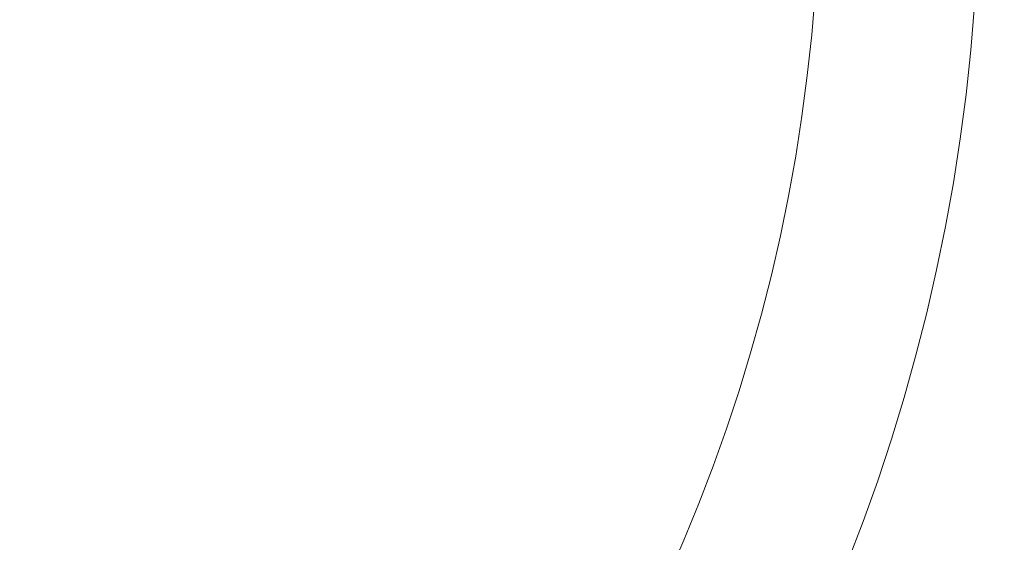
# Model space of a CAD drawing. Header units: millimetres. Extents: x 0 to 14900, y 0 to 10500.
# Tile 49 of 56: x 12216 to 13701, y 4717 to 5506. Entities that reach past the tile are written whole.
import ezdxf

# ---------------------------------------------------------------- set-up
doc = ezdxf.new("R2010")
doc.units = ezdxf.units.MM
doc.header["$LTSCALE"] = 25
doc.styles.add('SLDTEXTSTYLE0', font='TXT', dxfattribs={"width": 0.605})
doc.dimstyles.new('SLDDIMSTYLE1', dxfattribs={"dimtxt": 87.5, "dimasz": 87.5, "dimexe": 0, "dimexo": 0.0625, "dimgap": 21.875, "dimtad": 1, "dimdec": 4, "dimlfac": 25, "dimzin": 12, "dimdsep": 46, "dimtxsty": 'SLDTEXTSTYLE0', "dimsah": 1, "dimcen": 0.09, "dimadec": 1, "dimazin": 3, "dimtfac": 1, "dimtofl": 0, "dimtmove": 0, "dimatfit": 3, "dimfxl": 1, "dimfrac": 2, "dimtolj": 1, "dimtzin": 12, "dimarcsym": 0})

# ---------------------------------------------------------------- blocks, each defined once
blk = doc.blocks.new('_D_7')
at = {"color": 7, "linetype": 'Continuous', "lineweight": 0}
for p, q in [((12219.9, 5733.5), (13701, 5733.5)), ((8210.7, 5273.1), (7985.5, 5233.5))]:
    blk.add_line(p, q, dxfattribs=at)
at = {"color": 7, "linetype": 'Continuous', "lineweight": 18}
blk.add_arc((10821.4, 5733.5), 2842.1, 190, 0, dxfattribs=at)
for points in [[(13663.5, 5733.5), (13649.6, 5646.2), (13674.6, 5645.8)], [(8022.5, 5240), (8026.7, 5151.7), (8051.3, 5156.4)]]:
    blk.add_solid(points, dxfattribs=at)
at = {"color": 7, "linetype": 'Continuous', "lineweight": 18, "insert": (10935.4, 3003.7), "char_height": 87.5, "attachment_point": 1, "rotation": 5, "style": 'SLDTEXTSTYLE0'}
blk.add_mtext('170°', dxfattribs=at)

msp = doc.modelspace()

# ---------------------------------------------------------------- linework, layer by layer
at = {"color": 7, "linetype": 'Continuous', "lineweight": 18}
msp.add_arc((10821.3804458, 5733.4853482), 2601, 190, 170, dxfattribs=at)

# ---------------------------------------------------------------- dimensions: what is measured, and where the dimension line sits
dim = msp.add_angular_dim_2l(base=(11069.0845311, 2902.214698), line1=((9924.2205828, 5575.2918583), (8259.8954802, 5281.8264381)), line2=((12169.92932, 5733.4853482), (9472.8315717, 5733.4853482)), dimstyle='SLDDIMSTYLE1', dxfattribs=at)
dim.commit()
dim.dimension.update_dxf_attribs({"geometry": '_D_7', "text_midpoint": (11069.0845311, 2902.214698), "dimtype": 162})

doc.saveas('drawing.dxf')
